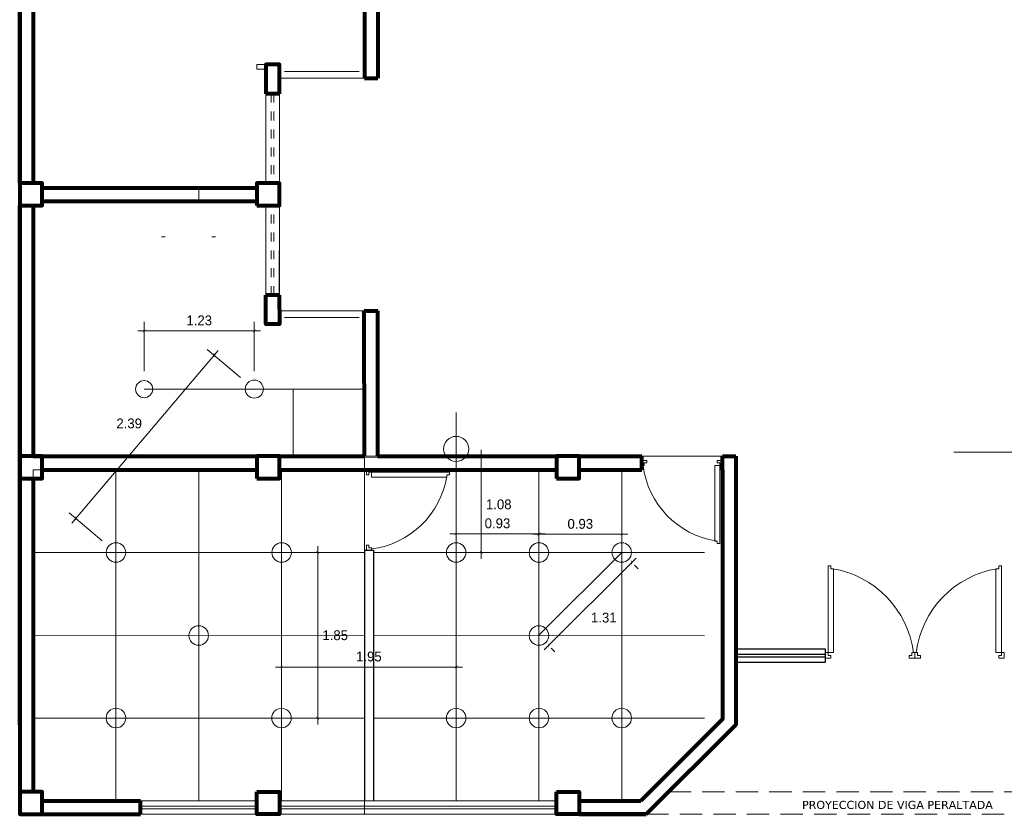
# Model space of a CAD drawing. Extents: x 3331.4 to 3353.9, y 1743.2 to 1801.6.
# Tile 1 of 6: x 3332.7 to 3343.7, y 1744.2 to 1753.1. Entities that reach past the tile are written whole.
import ezdxf

# ---------------------------------------------------------------- set-up
doc = ezdxf.new("R2010")
doc.units = 0
doc.linetypes.add('HIDDEN2', pattern=[4.7625, 3.175, -1.5875])
doc.linetypes.add('RAYITAS', pattern=[0.375, 0.25, -0.125])
for name, color, linetype, lineweight in [('JD VIGAS DE PROYECCION', 250, 'Continuous', 13), ('MUROS', 168, 'Continuous', 50), ('tabiqueria', 251, 'Continuous', 30), ('TEXTOS', 7, 'Continuous', 13), ('textura pisos', 252, 'Continuous', 0), ('VENTANAS', 150, 'Continuous', 13)]:
    doc.layers.add(name, color=color, linetype=linetype, lineweight=lineweight)
doc.styles.add('SWISBT', font='txt')
doc.dimstyles.new('OK ORIOL', dxfattribs={"dimtxt": 0.11, "dimasz": 0.03, "dimexe": 0.1, "dimexo": 0.2, "dimgap": 0.06, "dimtad": 2, "dimtih": 1, "dimtoh": 1, "dimzin": 1, "dimdsep": 46, "dimtxsty": 'SWISBT', "dimblk": 'ARCHTICK', "dimcen": 0.1, "dimdle": 0.07, "dimclrd": 250, "dimclre": 250, "dimclrt": 250, "dimadec": 0, "dimazin": 0, "dimtfac": 1, "dimtofl": 0, "dimtmove": 2, "dimatfit": 2, "dimldrblk": 'ARCHTICK', "dimfxl": 1, "dimtvp": 1, "dimtolj": 1, "dimtzin": 1, "dimlwd": 5, "dimlwe": 5, "dimarcsym": 0})

# ---------------------------------------------------------------- blocks, each defined once
blk = doc.blocks.new('A$C7BF52171')
at = {"lineweight": 13}
for p, q in [((0.775, 0.775), (0.8013, 0.775)), ((0.8013, 0.775), (0.8013, 0.75)), ((0.8, 0.025), (0.775, 0.025)), ((0.8, 0.05), (0.8, 0.025))]:
    blk.add_line(p, q, dxfattribs=at)
for points in [[(0.775, 0.775), (0.775, 0.8), (0.825, 0.8), (0.825, 0.75), (0.8013, 0.75)], [(0.025, 0.05), (0, 0.05), (0, 0.025), (0.025, 0.025)], [(0.025, 0.025), (0.775, 0.025), (0.775, 0.075), (0.025, 0.075), (0.025, 0.05)], [(0.8, 0.05), (0.825, 0.05), (0.825, 0), (0.775, 0), (0.775, 0.025)]]:
    blk.add_lwpolyline(points, dxfattribs=at)
blk.add_arc((0.8845, -0.0762), 0.8706, 97.22592, 170.83204, dxfattribs=at)
blk = doc.blocks.new('col25')
at = {"color": 18, "lineweight": 80, "true_color": 0x000000}
blk.add_lwpolyline([(0, -0.25), (0.25, -0.25), (0.25, 0), (0, 0)], close=True, dxfattribs=at)
blk = doc.blocks.new('_ArchTick')
at = {"color": 0, "linetype": 'ByBlock', "const_width": 0.15}
blk.add_lwpolyline([(-0.5, -0.5), (0.5, 0.5)], dxfattribs=at)
blk = doc.blocks.new('*D6')
at = {"color": 250, "lineweight": 5, "transparency": 16777216}
for p, q in [((3337.884, 1748.299), (3337.884, 1747.084)), ((3337.803, 1748.229), (3337.984, 1748.229)), ((3337.803, 1747.154), (3337.984, 1747.154))]:
    blk.add_line(p, q, dxfattribs=at)
at = {"layer": 'Defpoints', "color": 0, "transparency": 16777216}
for p in [(3337.603, 1748.229), (3337.603, 1747.154), (3337.884, 1747.154)]:
    blk.add_point(p, dxfattribs=at)
at = {"color": 250, "lineweight": 5, "transparency": 16777216, "xscale": 0.03, "yscale": 0.03, "zscale": 0.03}
for p, rotation in [((3337.884, 1748.229), 90), ((3337.884, 1747.154), 270)]:
    blk.add_blockref('_ArchTick', p, dxfattribs=dict(at, rotation=rotation))
at = {"color": 250, "lineweight": 20, "transparency": 16777216, "insert": (3338.079, 1747.691), "char_height": 0.11, "attachment_point": 5, "style": 'SWISBT'}
blk.add_mtext('\\A1;1.08', dxfattribs=at)
blk = doc.blocks.new('*D7')
at = {"color": 250, "lineweight": 5, "transparency": 16777216}
for p, q in [((3337.603, 1747.354), (3337.603, 1747.462)), ((3338.528, 1747.354), (3338.528, 1747.462)), ((3337.533, 1747.362), (3338.598, 1747.362))]:
    blk.add_line(p, q, dxfattribs=at)
at = {"layer": 'Defpoints', "color": 0, "transparency": 16777216}
for p in [(3338.528, 1747.362), (3337.603, 1747.154), (3338.528, 1747.154)]:
    blk.add_point(p, dxfattribs=at)
at = {"color": 250, "lineweight": 5, "transparency": 16777216, "xscale": 0.03, "yscale": 0.03, "zscale": 0.03, "rotation": 180}
blk.add_blockref('_ArchTick', (3337.603, 1747.362), dxfattribs=at)
at = {"color": 250, "lineweight": 5, "transparency": 16777216, "xscale": 0.03, "yscale": 0.03, "zscale": 0.03}
blk.add_blockref('_ArchTick', (3338.528, 1747.362), dxfattribs=at)
at = {"color": 250, "lineweight": 20, "transparency": 16777216, "insert": (3338.065, 1747.479), "char_height": 0.11, "attachment_point": 5, "style": 'SWISBT'}
blk.add_mtext('\\A1;0.93', dxfattribs=at)
blk = doc.blocks.new('*D8')
at = {"color": 250, "lineweight": 5, "transparency": 16777216}
for p, q in [((3338.528, 1747.354), (3338.528, 1747.457)), ((3339.453, 1747.354), (3339.453, 1747.457)), ((3338.458, 1747.357), (3339.523, 1747.357))]:
    blk.add_line(p, q, dxfattribs=at)
at = {"layer": 'Defpoints', "color": 0, "transparency": 16777216}
for p in [(3339.453, 1747.357), (3338.528, 1747.154), (3339.453, 1747.154)]:
    blk.add_point(p, dxfattribs=at)
at = {"color": 250, "lineweight": 5, "transparency": 16777216, "xscale": 0.03, "yscale": 0.03, "zscale": 0.03, "rotation": 180}
blk.add_blockref('_ArchTick', (3338.528, 1747.357), dxfattribs=at)
at = {"color": 250, "lineweight": 5, "transparency": 16777216, "xscale": 0.03, "yscale": 0.03, "zscale": 0.03}
blk.add_blockref('_ArchTick', (3339.453, 1747.357), dxfattribs=at)
at = {"color": 250, "lineweight": 20, "transparency": 16777216, "insert": (3338.99, 1747.473), "char_height": 0.11, "attachment_point": 5, "style": 'SWISBT'}
blk.add_mtext('\\A1;0.93', dxfattribs=at)
blk = doc.blocks.new('*D9')
at = {"color": 250, "lineweight": 5, "transparency": 16777216}
for p, q in [((3339.614, 1747.092), (3338.586, 1746.065)), ((3339.594, 1747.012), (3339.635, 1746.972)), ((3338.666, 1746.084), (3338.707, 1746.044))]:
    blk.add_line(p, q, dxfattribs=at)
at = {"layer": 'Defpoints', "color": 0, "transparency": 16777216}
for p in [(3339.453, 1747.154), (3338.525, 1746.226), (3338.636, 1746.115)]:
    blk.add_point(p, dxfattribs=at)
at = {"color": 250, "lineweight": 5, "transparency": 16777216, "xscale": 0.03, "yscale": 0.03, "zscale": 0.03}
for p, rotation in [((3339.564, 1747.043), 44.99646462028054), ((3338.636, 1746.115), 224.9964646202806)]:
    blk.add_blockref('_ArchTick', p, dxfattribs=dict(at, rotation=rotation))
at = {"color": 250, "lineweight": 20, "transparency": 16777216, "insert": (3339.253, 1746.426), "char_height": 0.11, "attachment_point": 5, "style": 'SWISBT'}
blk.add_mtext('\\A1;1.31', dxfattribs=at)
blk = doc.blocks.new('*D10')
at = {"color": 250, "lineweight": 5, "transparency": 16777216}
for p, q in [((3335.653, 1745.504), (3335.653, 1745.974)), ((3337.603, 1745.504), (3337.603, 1745.974)), ((3337.673, 1745.874), (3335.583, 1745.874))]:
    blk.add_line(p, q, dxfattribs=at)
at = {"layer": 'Defpoints', "color": 0, "transparency": 16777216}
for p in [(3335.653, 1745.874), (3335.653, 1745.304), (3337.603, 1745.304)]:
    blk.add_point(p, dxfattribs=at)
at = {"color": 250, "lineweight": 5, "transparency": 16777216, "xscale": 0.03, "yscale": 0.03, "zscale": 0.03}
for p, rotation in [((3335.653, 1745.874), 179.9998431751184), ((3337.603, 1745.874), 359.9998431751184)]:
    blk.add_blockref('_ArchTick', p, dxfattribs=dict(at, rotation=rotation))
at = {"color": 250, "lineweight": 20, "transparency": 16777216, "insert": (3336.628, 1745.991), "char_height": 0.11, "attachment_point": 5, "style": 'SWISBT'}
blk.add_mtext('\\A1;1.95', dxfattribs=at)
blk = doc.blocks.new('*D11')
at = {"color": 250, "lineweight": 5, "transparency": 16777216}
for p, q in [((3336.056, 1745.234), (3336.056, 1747.224)), ((3335.853, 1747.154), (3336.156, 1747.154)), ((3335.853, 1745.304), (3336.156, 1745.304))]:
    blk.add_line(p, q, dxfattribs=at)
at = {"layer": 'Defpoints', "color": 0, "transparency": 16777216}
for p in [(3335.653, 1747.154), (3336.056, 1747.154), (3335.653, 1745.304)]:
    blk.add_point(p, dxfattribs=at)
at = {"color": 250, "lineweight": 5, "transparency": 16777216, "xscale": 0.03, "yscale": 0.03, "zscale": 0.03}
for p, rotation in [((3336.056, 1747.154), 90), ((3336.056, 1745.304), 270)]:
    blk.add_blockref('_ArchTick', p, dxfattribs=dict(at, rotation=rotation))
at = {"color": 250, "lineweight": 20, "transparency": 16777216, "insert": (3336.252, 1746.229), "char_height": 0.11, "attachment_point": 5, "style": 'SWISBT'}
blk.add_mtext('\\A1;1.85', dxfattribs=at)
blk = doc.blocks.new('*D12')
at = {"color": 250, "lineweight": 5, "transparency": 16777216}
for p, q in [((3333.309, 1747.48), (3334.944, 1749.412)), ((3335.195, 1749.108), (3334.823, 1749.423)), ((3333.65, 1747.283), (3333.278, 1747.598))]:
    blk.add_line(p, q, dxfattribs=at)
at = {"layer": 'Defpoints', "color": 0, "transparency": 16777216}
for p in [(3334.899, 1749.359), (3335.348, 1748.979), (3333.802, 1747.154)]:
    blk.add_point(p, dxfattribs=at)
at = {"color": 250, "lineweight": 5, "transparency": 16777216, "xscale": 0.03, "yscale": 0.03, "zscale": 0.03}
for p, rotation in [((3334.899, 1749.359), 49.7483948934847), ((3333.354, 1747.533), 229.7483948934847)]:
    blk.add_blockref('_ArchTick', p, dxfattribs=dict(at, rotation=rotation))
at = {"color": 250, "lineweight": 20, "transparency": 16777216, "insert": (3333.95, 1748.595), "char_height": 0.11, "attachment_point": 5, "style": 'SWISBT'}
blk.add_mtext('\\A1;2.39', dxfattribs=at)
blk = doc.blocks.new('*D13')
at = {"color": 250, "lineweight": 5, "transparency": 16777216}
for p, q in [((3334.118, 1749.179), (3334.118, 1749.729)), ((3335.348, 1749.179), (3335.348, 1749.729)), ((3335.418, 1749.629), (3334.048, 1749.629))]:
    blk.add_line(p, q, dxfattribs=at)
at = {"layer": 'Defpoints', "color": 0, "transparency": 16777216}
for p in [(3334.118, 1749.629), (3334.118, 1748.979), (3335.348, 1748.979)]:
    blk.add_point(p, dxfattribs=at)
at = {"color": 250, "lineweight": 5, "transparency": 16777216, "xscale": 0.03, "yscale": 0.03, "zscale": 0.03, "rotation": 180}
blk.add_blockref('_ArchTick', (3334.118, 1749.629), dxfattribs=at)
at = {"color": 250, "lineweight": 5, "transparency": 16777216, "xscale": 0.03, "yscale": 0.03, "zscale": 0.03}
blk.add_blockref('_ArchTick', (3335.348, 1749.629), dxfattribs=at)
at = {"color": 250, "lineweight": 20, "transparency": 16777216, "insert": (3334.733, 1749.746), "char_height": 0.11, "attachment_point": 5, "style": 'SWISBT'}
blk.add_mtext('\\A1;1.23', dxfattribs=at)

msp = doc.modelspace()

# ---------------------------------------------------------------- linework, layer by layer
at = {"color": 18, "lineweight": 20, "true_color": 0x000000}
for p, q in [((3335.687, 1752.528), (3336.518, 1752.529)), ((3335.478, 1752.279), (3335.478, 1751.279)), ((3335.628, 1752.279), (3335.628, 1751.279)), ((3335.477, 1750.029), (3335.478, 1751.029)), ((3335.627, 1750.029), (3335.628, 1751.029)), ((3335.348, 1748.979), (3334.118, 1748.979)), ((3336.578, 1748.979), (3335.348, 1748.979)), ((3335.784, 1748.229), (3335.784, 1748.979)), ((3335.784, 1748.979), (3336.578, 1748.979)), ((3337.603, 1748.023), (3337.603, 1748.718)), ((3337.603, 1748.311), (3337.603, 1747.154)), ((3353.937, 1748.276), (3343.164, 1748.276)), ((3334.728, 1748.079), (3332.877, 1748.079)), ((3332.877, 1746.229), (3332.877, 1748.079)), ((3333.802, 1748.079), (3333.802, 1744.379)), ((3334.728, 1744.379), (3334.728, 1748.079)), ((3335.653, 1748.079), (3335.653, 1744.379)), ((3337.603, 1748.079), (3337.603, 1744.379)), ((3338.528, 1744.379), (3338.528, 1748.079)), ((3339.453, 1748.079), (3339.453, 1744.379)), ((3332.877, 1747.154), (3336.578, 1747.154)), ((3336.678, 1747.154), (3340.378, 1747.154)), ((3339.453, 1747.154), (3338.528, 1746.229)), ((3332.877, 1746.229), (3336.578, 1746.223)), ((3336.678, 1746.229), (3340.378, 1746.223)), ((3332.877, 1745.304), (3336.578, 1745.304)), ((3336.678, 1745.304), (3340.378, 1745.304)), ((3334.077, 1744.379), (3335.378, 1744.379)), ((3334.077, 1744.319), (3335.378, 1744.319)), ((3335.628, 1744.379), (3338.726, 1744.379)), ((3335.628, 1744.319), (3338.726, 1744.319)), ((3334.077, 1744.289), (3335.378, 1744.289)), ((3334.077, 1744.229), (3335.378, 1744.229)), ((3335.628, 1744.289), (3338.726, 1744.289)), ((3335.628, 1744.229), (3338.878, 1744.229))]:
    msp.add_line(p, q, dxfattribs=at)
at = {"color": 18, "lineweight": 9, "true_color": 0x000000}
msp.add_line((3334.727, 1751.079), (3334.727, 1751.229), dxfattribs=at)
at = {"color": 18, "lineweight": 30, "true_color": 0x000000}
for p, q in [((3336.578, 1747.179), (3336.578, 1744.379)), ((3336.578, 1747.179), (3336.678, 1747.179)), ((3336.678, 1747.179), (3336.678, 1744.379))]:
    msp.add_line(p, q, dxfattribs=at)
for p, q in [((3340.727, 1746.079), (3341.727, 1746.079)), ((3341.727, 1746.079), (3341.727, 1745.929)), ((3340.727, 1746.019), (3341.727, 1746.019)), ((3340.727, 1745.989), (3341.727, 1745.989)), ((3340.727, 1745.929), (3341.727, 1745.929))]:
    msp.add_line(p, q)
at = {"color": 18, "lineweight": 20, "true_color": 0x000000}
for points in [[(3332.727, 1753.983), (3336.737, 1753.977), (3336.728, 1752.454), (3335.628, 1752.454), (3335.628, 1749.854), (3336.727, 1749.852), (3336.727, 1748.216), (3332.727, 1748.229), (3332.727, 1754.229)], [(3336.578, 1744.229), (3339.727, 1744.229), (3340.727, 1745.229), (3340.727, 1748.229), (3336.578, 1748.229), (3336.578, 1744.229)]]:
    msp.add_lwpolyline(points, dxfattribs=at)
msp.add_lwpolyline([(3332.727, 1744.229), (3336.578, 1744.229), (3336.578, 1748.217), (3332.727, 1748.217)], close=True, dxfattribs=at)
for centre, radius in [((3334.118, 1748.979), 0.0957), ((3335.348, 1748.979), 0.101), ((3337.603, 1748.311), 0.14), ((3333.802, 1747.154), 0.109), ((3335.653, 1747.154), 0.109), ((3337.603, 1747.154), 0.109), ((3338.528, 1747.154), 0.109), ((3339.453, 1747.154), 0.109), ((3334.727, 1746.226), 0.109), ((3338.528, 1746.226), 0.109), ((3333.802, 1745.304), 0.109), ((3335.652, 1745.304), 0.109), ((3337.603, 1745.304), 0.109), ((3338.528, 1745.304), 0.109), ((3339.453, 1745.304), 0.109)]:
    msp.add_circle(centre, radius, dxfattribs=at)
at = {"layer": 'JD VIGAS DE PROYECCION', "linetype": 'RAYITAS'}
for p, q in [((3339.977, 1744.479), (3345.477, 1744.479)), ((3339.727, 1744.229), (3345.727, 1744.229))]:
    msp.add_line(p, q, dxfattribs=at)
at = {"layer": 'MUROS', "color": 18, "lineweight": 80, "true_color": 0x000000}
for p, q in [((3336.578, 1752.454), (3336.728, 1752.454)), ((3335.628, 1752.279), (3335.478, 1752.279)), ((3335.627, 1750.029), (3335.478, 1750.029)), ((3336.577, 1749.854), (3336.727, 1749.854)), ((3332.877, 1748.229), (3335.378, 1748.229)), ((3335.628, 1748.229), (3336.578, 1748.229)), ((3336.728, 1748.229), (3338.726, 1748.229)), ((3338.976, 1748.229), (3339.677, 1748.229)), ((3339.677, 1748.079), (3339.677, 1748.229)), ((3340.577, 1748.229), (3340.727, 1748.229)), ((3340.577, 1748.079), (3340.577, 1748.229)), ((3332.977, 1748.079), (3335.378, 1748.079)), ((3335.628, 1748.079), (3338.726, 1748.079)), ((3338.976, 1748.079), (3339.677, 1748.079)), ((3334.077, 1744.229), (3334.077, 1744.379))]:
    msp.add_line(p, q, dxfattribs=at)
for points in [[(3332.727, 1751.279), (3332.727, 1757.604)], [(3332.727, 1757.604), (3332.727, 1751.279)], [(3336.578, 1754.079), (3336.578, 1752.454)], [(3336.728, 1754.079), (3336.728, 1752.454)], [(3332.877, 1753.979), (3332.877, 1751.279)], [(3335.628, 1752.279), (3335.628, 1752.604), (3335.478, 1752.604), (3335.478, 1752.279)], [(3332.977, 1751.229), (3335.378, 1751.229)], [(3332.727, 1745.229), (3332.727, 1751.029)], [(3332.727, 1751.029), (3332.727, 1744.229), (3332.727, 1744.229), (3334.077, 1744.229)], [(3332.877, 1751.029), (3332.877, 1748.229)], [(3332.977, 1751.079), (3335.378, 1751.079)], [(3335.627, 1750.029), (3335.628, 1749.704), (3335.478, 1749.704), (3335.478, 1750.029)], [(3336.578, 1748.229), (3336.577, 1749.854)], [(3336.728, 1748.229), (3336.727, 1749.854)], [(3340.727, 1748.229), (3340.727, 1748.079)], [(3340.577, 1748.079), (3340.577, 1745.291), (3339.665, 1744.379)], [(3340.727, 1748.079), (3340.727, 1745.229), (3339.727, 1744.229)], [(3332.877, 1747.979), (3332.877, 1744.479)], [(3332.977, 1744.379), (3334.077, 1744.379)], [(3338.976, 1744.379), (3339.665, 1744.379)], [(3332.727, 1744.229), (3332.727, 1744.229)], [(3339.727, 1744.229), (3338.976, 1744.229)], [(3338.976, 1744.229), (3339.727, 1744.229)]]:
    msp.add_lwpolyline(points, dxfattribs=at)
at = {"layer": 'tabiqueria', "color": 18, "lineweight": 0, "true_color": 0x000000}
for p, q in [((3334.353, 1750.679), (3334.313, 1750.679)), ((3334.353, 1750.679), (3334.313, 1750.679)), ((3334.913, 1750.679), (3334.873, 1750.679))]:
    msp.add_line(p, q, dxfattribs=at)
at = {"layer": 'TEXTOS', "color": 18, "lineweight": 0, "true_color": 0x000000}
for p, q in [((3335.378, 1752.554), (3335.378, 1752.604)), ((3335.378, 1752.604), (3335.478, 1752.604)), ((3335.378, 1752.554), (3335.478, 1752.554))]:
    msp.add_line(p, q, dxfattribs=at)
at = {"layer": 'textura pisos'}
msp.add_line((3335.687, 1749.78), (3336.518, 1749.78), dxfattribs=at)
at = {"layer": 'VENTANAS', "color": 18, "linetype": 'HIDDEN2', "ltscale": 0.03, "true_color": 0x000000}
for p, q in [((3335.538, 1752.279), (3335.538, 1751.279)), ((3335.568, 1752.279), (3335.568, 1751.279)), ((3335.537, 1750.029), (3335.538, 1751.029)), ((3335.567, 1750.029), (3335.568, 1751.029))]:
    msp.add_line(p, q, dxfattribs=at)

# ---------------------------------------------------------------- block references
at = {"color": 18, "lineweight": 9, "true_color": 0x000000}
for p in [(3332.727, 1751.279), (3335.378, 1751.279), (3332.727, 1748.229), (3335.378, 1748.229), (3338.726, 1748.229), (3332.727, 1744.479)]:
    msp.add_blockref('col25', p, dxfattribs=at)
at = {"color": 18, "lineweight": 0, "true_color": 0x000000}
for p, xscale, yscale, zscale, rotation in [((3340.577, 1747.254), 1.124999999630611, 1.124999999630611, 1.124999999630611, 90.00000000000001), ((3337.528, 1748.079), 1.124999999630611, 1.124999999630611, 1.124999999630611, 180), ((3341.727, 1747.004), 1.250000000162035, 1.250000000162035, 1.250000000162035, 270), ((3343.727, 1747.004), -1.250000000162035, 1.250000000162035, 1.250000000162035, 90)]:
    msp.add_blockref('A$C7BF52171', p, dxfattribs=dict(at, xscale=xscale, yscale=yscale, zscale=zscale, rotation=rotation))
at = {"color": 18, "lineweight": 9, "true_color": 0x000000, "xscale": -1, "rotation": 180}
for p in [(3335.378, 1744.229), (3338.726, 1744.229)]:
    msp.add_blockref('col25', p, dxfattribs=at)

# ---------------------------------------------------------------- texts
at = {"insert": (3340.189, 1744.379), "char_height": 0.09, "attachment_point": 1}
msp.add_mtext_dynamic_manual_height_columns('\\pxl1,qc,t1;{\\fVerdana|b0|i0|c0|p34;PROYECCION DE VIGA PERALTADA}', width=4.59814, gutter_width=1, heights=[0.374], dxfattribs=at)

# ---------------------------------------------------------------- dimensions: what is measured, and where the dimension line sits
at = {"color": 18, "lineweight": 20, "true_color": 0x000000}
for p1, p2, distance, picture, middle in [((3335.348, 1748.979), (3334.118, 1748.979), -0.651, '*D13', (3334.733, 1749.746)), ((3333.802, 1747.154), (3335.348, 1748.979), 0.587, '*D12', (3333.95, 1748.595)), ((3335.653, 1745.304), (3335.653, 1747.154), -0.403, '*D11', (3336.252, 1746.229)), ((3339.453, 1747.154), (3338.525, 1746.226), 0.157, '*D9', (3339.253, 1746.426)), ((3337.603, 1745.304), (3335.653, 1745.304), -0.57, '*D10', (3336.628, 1745.991))]:
    dim = msp.add_aligned_dim(p1=p1, p2=p2, distance=distance, dimstyle='OK ORIOL', dxfattribs=at)
    dim.commit()
    dim.dimension.update_dxf_attribs({"geometry": picture, "text_midpoint": middle})
dim = msp.add_linear_dim(base=(3337.88377, 1747.15392), p1=(3337.60265, 1748.22893), p2=(3337.60265, 1747.15392), angle=90, dimstyle='OK ORIOL', dxfattribs=at)
dim.commit()
dim.dimension.update_dxf_attribs({"geometry": '*D6', "text_midpoint": (3338.07909, 1747.69142)})
for base, p1, p2, picture, middle in [((3338.5278, 1747.3623), (3337.6026, 1747.1539), (3338.5278, 1747.1539), '*D7', (3338.0652, 1747.4789)), ((3339.4529, 1747.3568), (3338.5276, 1747.1539), (3339.4529, 1747.1539), '*D8', (3338.9903, 1747.4734))]:
    dim = msp.add_linear_dim(base=base, p1=p1, p2=p2, dimstyle='OK ORIOL', dxfattribs=at)
    dim.commit()
    dim.dimension.update_dxf_attribs({"geometry": picture, "text_midpoint": middle})

doc.saveas('drawing.dxf')
